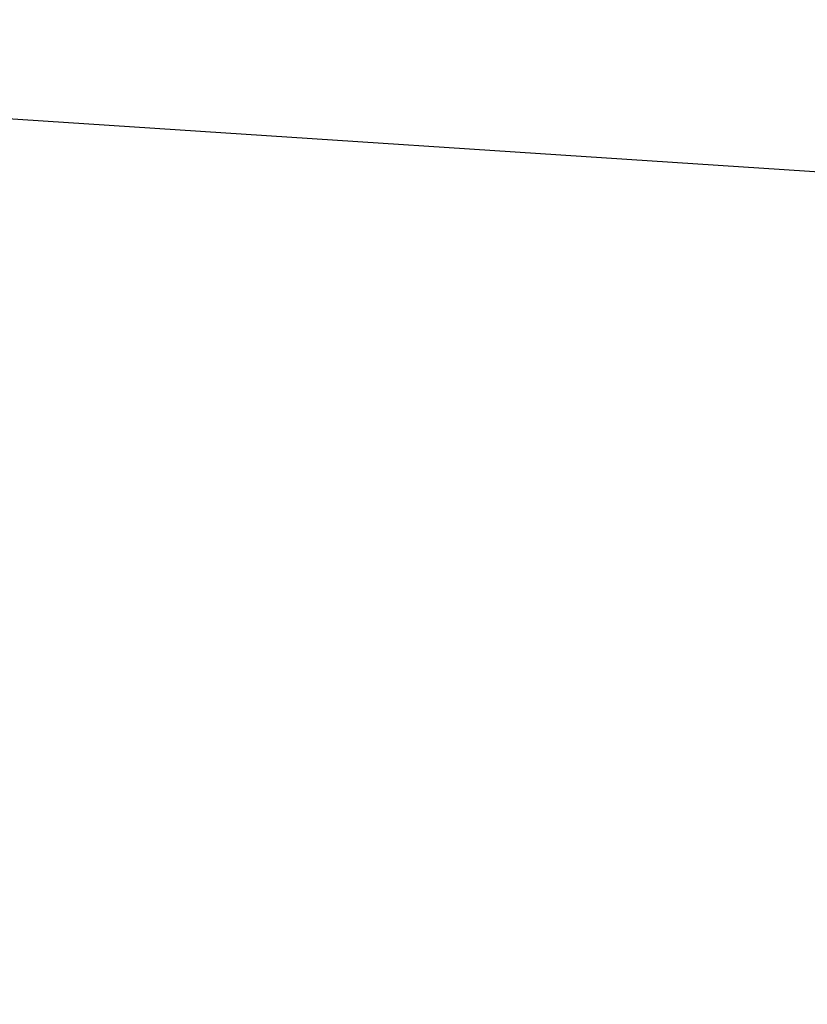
# Model space of a CAD drawing. Header units: millimetres. Extents: x 4605 to 4946, y -3016 to -2733.
# Tile 24 of 256: x 4652.2191 to 4652.316, y -2978.9709 to -2978.8497. Entities that reach past the tile are written whole.
import ezdxf

# ---------------------------------------------------------------- set-up
doc = ezdxf.new("R2010")
doc.units = ezdxf.units.MM
doc.header["$MEASUREMENT"] = 0
doc.layers.add('Default', color=7, linetype='Continuous', true_color=0x000000)

msp = doc.modelspace()

# ---------------------------------------------------------------- linework, layer by layer
at = {"layer": 'Default'}
msp.add_line((4649.3993, -2978.67593, 482.4495), (4653.87164, -2978.97095, 482.04806), dxfattribs=at)
msp.add_open_spline([(4631.6309, -2956.97243, 220.27457), (4633.26073, -2957.00019, 220.75411), (4636.80414, -2957.08705, 221.7995), (4640.32375, -2957.25586, 222.84053), (4644.12221, -2957.50339, 223.96298), (4647.88111, -2957.81376, 225.07879), (4651.53586, -2958.3362, 226.16879), (4655.12793, -2959.00535, 227.23917), (4658.72854, -2959.83545, 228.29469), (4662.34061, -2960.92593, 229.31946), (4665.95519, -2962.11355, 230.32829), (4669.62435, -2963.41751, 231.32509), (4673.46231, -2964.7674, 232.31636), (4677.41825, -2966.03625, 233.31409), (4681.44316, -2967.20652, 234.3146), (4685.6045, -2968.08428, 235.31411), (4689.8325, -2968.76537, 236.30928), (4694.0382, -2969.23523, 237.29401), (4698.16834, -2969.43863, 238.24293), (4702.24767, -2969.58186, 239.16683), (4706.30977, -2969.66584, 240.06757), (4710.34015, -2969.68389, 240.91837), (4714.35621, -2969.6945, 241.74244), (4718.36403, -2969.69772, 242.54004), (4722.35452, -2969.72127, 243.28066), (4726.33593, -2969.77224, 243.99068), (4730.32243, -2969.851, 244.67058), (4734.3182, -2969.98567, 245.28802), (4738.31812, -2970.14846, 245.87311), (4742.32212, -2970.33937, 246.42584), (4746.33167, -2970.58691, 246.91178), (4750.34273, -2970.86295, 247.36326), (4754.3503, -2971.16709, 247.78022), (4758.35147, -2971.54011, 248.12543), (4762.34974, -2971.95387, 248.4333), (4766.33715, -2972.4075, 248.70374), (4770.28152, -2972.96973, 248.8968), (4774.1937, -2973.60026, 249.04955), (4777.07658, -2974.12028, 249.13371), (4780.83314, -2974.99333, 249.17352), (4782.68585, -2975.50359, 249.16668), (4784.52804, -2976.05743, 249.14499), (4786.4559, -2976.68514, 249.11225), (4789.59946, -2977.68267, 249.03715), (4793.02447, -2978.53885, 248.94257), (4795.52745, -2978.84814, 248.87041), (4798.1401, -2978.92041, 248.7946), (4800.03158, -2978.7934, 248.7292), (4802.4058, -2978.41117, 248.62735), (4804.68666, -2977.92864, 248.51577), (4807.37247, -2977.21093, 248.35788), (4809.35686, -2976.64335, 248.20951), (4811.25505, -2976.1331, 248.04835), (4813.15112, -2975.65515, 247.87971), (4816.94743, -2974.81557, 247.50999), (4819.81233, -2974.30172, 247.19286), (4823.66949, -2973.69359, 246.72639), (4827.5599, -2973.16315, 246.21558), (4831.49114, -2972.75404, 245.61601), (4835.43002, -2972.38819, 244.97213), (4839.36813, -2972.06628, 244.28318), (4843.30522, -2971.81374, 243.50451), (4847.24204, -2971.58663, 242.68131), (4851.17067, -2971.38521, 241.81272), (4855.08056, -2971.23499, 240.85847), (4858.98018, -2971.11051, 239.86443), (4862.86621, -2971.01171, 238.83016), (4866.72694, -2970.9731, 237.72611), (4870.28802, -2970.96995, 236.67877), (4872.38856, -2970.98387, 236.04214), (4874.47289, -2971.03346, 235.3972), (4874.94414, -2971.04676, 235.25093)], degree=3, knots=[16.090573, 16.090573, 16.090573, 16.090573, 22.418107, 29.89081, 29.89081, 37.363512, 44.836215, 44.836215, 52.308917, 59.78162, 59.78162, 67.254322, 74.727024, 74.727024, 82.199727, 89.672429, 89.672429, 97.145132, 104.617834, 104.617834, 112.090537, 119.563239, 119.563239, 127.035941, 134.508644, 134.508644, 141.981346, 149.454049, 149.454049, 156.926751, 164.399454, 164.399454, 171.872156, 179.344859, 179.344859, 186.817561, 194.290263, 194.290263, 201.762966, 205.499317, 209.235668, 209.235668, 212.97202, 216.708371, 220.444722, 224.181073, 224.181073, 227.917424, 229.7856, 231.653776, 235.390127, 239.126478, 239.126478, 242.862829, 246.59918, 254.071883, 254.071883, 261.544585, 269.017288, 269.017288, 276.48999, 283.962693, 283.962693, 291.435395, 298.908098, 298.908098, 306.3808, 313.853502, 313.853502, 320.20542, 322.065018, 322.065018, 322.065018, 322.065018], dxfattribs=at)

doc.saveas('drawing.dxf')
